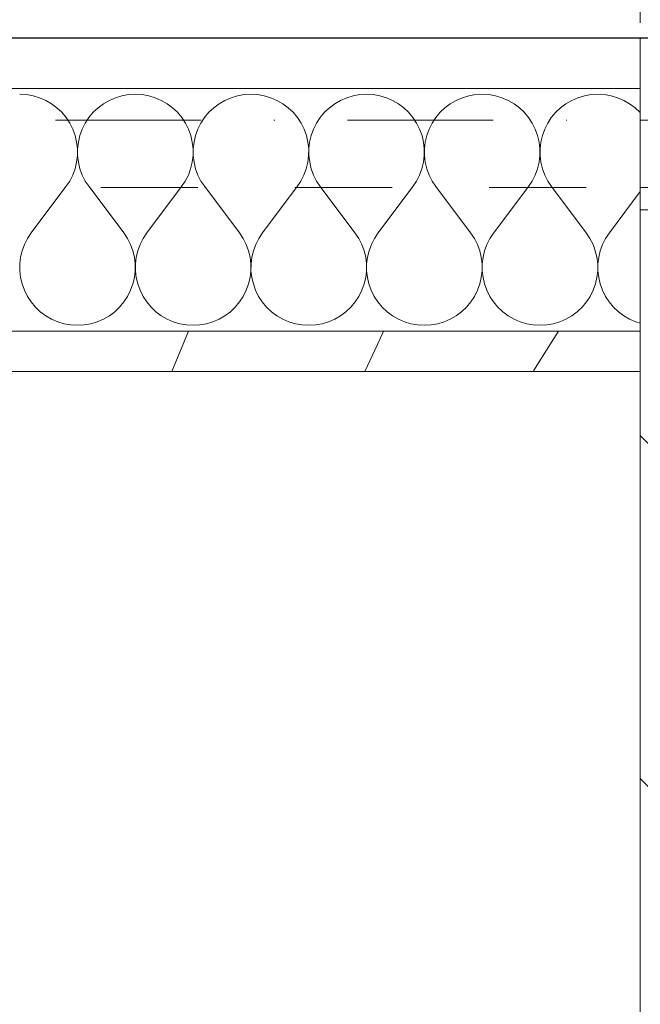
# Model space of a CAD drawing. Extents: x 180 to 4140, y 54 to 2910.
# Tile 9 of 12: x 2858 to 2934, y 2343 to 2465. Entities that reach past the tile are written whole.
import ezdxf
from ezdxf.xclip import XClip

# ---------------------------------------------------------------- set-up
doc = ezdxf.new("R2010")
doc.units = 0
doc.header["$MEASUREMENT"] = 0
doc.header["$XCLIPFRAME"] = 0
for name, pattern in [('Kropki i Kreski', [72, 36, -18, 0, -18]), ('Przerywana', [48, 24, -24]), ('Przerywana gęsta', [18, 12, -6])]:
    doc.linetypes.add(name, pattern=pattern)
for name, color, linetype in [('220-A Ściany', 7, 'Continuous'), ('230-A Ściany działowe', 7, 'Continuous'), ('320-W Umeblowanie', 7, 'Continuous'), ('370-W Ściany projektowane', 7, 'Continuous'), ('460-K Stropy', 7, 'Continuous'), ('820-G Rysunki Obrazki', 7, 'Continuous'), ('850-G Znaczniki przekrój', 7, 'Continuous')]:
    doc.layers.add(name, color=color, linetype=linetype)
pattern_1 = [(135, (1129.13, 2521.408), (21.2132, 21.2132), [])]

# ---------------------------------------------------------------- blocks, each defined once
blk = doc.blocks.new('*X2')
at = {"layer": '370-W Ściany projektowane', "color": 94, "linetype": 'Continuous', "lineweight": 0, "ltscale": 0.5}
for p, q in [((2858.53, 2455.4), (2857.7, 2455.44)), ((2859.35, 2455.25), (2858.53, 2455.4)), ((2860.15, 2455.01), (2859.35, 2455.25)), ((2870.34, 2455.25), (2869.54, 2455.01)), ((2871.16, 2455.4), (2870.34, 2455.25)), ((2871.99, 2455.44), (2871.16, 2455.4)), ((2872.82, 2455.4), (2871.99, 2455.44)), ((2873.64, 2455.25), (2872.82, 2455.4)), ((2874.43, 2455.01), (2873.64, 2455.25)), ((2884.62, 2455.25), (2883.83, 2455.01)), ((2885.44, 2455.4), (2884.62, 2455.25)), ((2886.27, 2455.44), (2885.44, 2455.4)), ((2887.1, 2455.4), (2886.27, 2455.44)), ((2887.92, 2455.25), (2887.1, 2455.4)), ((2888.72, 2455.01), (2887.92, 2455.25)), ((2898.91, 2455.25), (2898.11, 2455.01)), ((2899.73, 2455.4), (2898.91, 2455.25)), ((2900.56, 2455.44), (2899.73, 2455.4)), ((2901.39, 2455.4), (2900.56, 2455.44)), ((2902.21, 2455.25), (2901.39, 2455.4)), ((2903.01, 2455.01), (2902.21, 2455.25)), ((2913.19, 2455.25), (2912.4, 2455.01)), ((2914.01, 2455.4), (2913.19, 2455.25)), ((2914.84, 2455.44), (2914.01, 2455.4)), ((2915.68, 2455.4), (2914.84, 2455.44)), ((2916.49, 2455.25), (2915.68, 2455.4)), ((2917.29, 2455.01), (2916.49, 2455.25)), ((2927.48, 2455.25), (2926.68, 2455.01)), ((2928.3, 2455.4), (2927.48, 2455.25)), ((2929.13, 2455.44), (2928.3, 2455.4)), ((2929.96, 2455.4), (2929.13, 2455.44)), ((2930.78, 2455.25), (2929.96, 2455.4)), ((2931.58, 2455.01), (2930.78, 2455.25)), ((2860.91, 2454.68), (2860.15, 2455.01)), ((2861.63, 2454.26), (2860.91, 2454.68)), ((2862.3, 2453.77), (2861.63, 2454.26)), ((2868.06, 2454.26), (2867.39, 2453.77)), ((2868.78, 2454.68), (2868.06, 2454.26)), ((2869.54, 2455.01), (2868.78, 2454.68)), ((2875.2, 2454.68), (2874.43, 2455.01)), ((2875.92, 2454.26), (2875.2, 2454.68)), ((2876.59, 2453.77), (2875.92, 2454.26)), ((2882.34, 2454.26), (2881.68, 2453.77)), ((2883.06, 2454.68), (2882.34, 2454.26)), ((2883.83, 2455.01), (2883.06, 2454.68)), ((2889.48, 2454.68), (2888.72, 2455.01)), ((2890.2, 2454.26), (2889.48, 2454.68)), ((2890.87, 2453.77), (2890.2, 2454.26)), ((2896.63, 2454.26), (2895.96, 2453.77)), ((2897.35, 2454.68), (2896.63, 2454.26)), ((2898.11, 2455.01), (2897.35, 2454.68)), ((2903.77, 2454.68), (2903.01, 2455.01)), ((2904.49, 2454.26), (2903.77, 2454.68)), ((2905.16, 2453.77), (2904.49, 2454.26)), ((2910.91, 2454.26), (2910.25, 2453.77)), ((2911.63, 2454.68), (2910.91, 2454.26)), ((2912.4, 2455.01), (2911.63, 2454.68)), ((2918.06, 2454.68), (2917.29, 2455.01)), ((2918.78, 2454.26), (2918.06, 2454.68)), ((2919.44, 2453.77), (2918.78, 2454.26)), ((2925.2, 2454.26), (2924.53, 2453.77)), ((2925.92, 2454.68), (2925.2, 2454.26)), ((2926.68, 2455.01), (2925.92, 2454.68)), ((2932.34, 2454.68), (2931.58, 2455.01)), ((2933.06, 2454.26), (2932.34, 2454.68)), ((2933.73, 2453.77), (2933.06, 2454.26)), ((2862.9, 2453.2), (2862.3, 2453.77)), ((2863.44, 2452.56), (2862.9, 2453.2)), ((2866.79, 2453.2), (2866.25, 2452.56)), ((2867.39, 2453.77), (2866.79, 2453.2)), ((2877.19, 2453.2), (2876.59, 2453.77)), ((2877.72, 2452.56), (2877.19, 2453.2)), ((2881.07, 2453.2), (2880.54, 2452.56)), ((2881.68, 2453.77), (2881.07, 2453.2)), ((2891.48, 2453.2), (2890.87, 2453.77)), ((2892.01, 2452.56), (2891.48, 2453.2)), ((2895.36, 2453.2), (2894.82, 2452.56)), ((2895.96, 2453.77), (2895.36, 2453.2)), ((2905.76, 2453.2), (2905.16, 2453.77)), ((2906.29, 2452.56), (2905.76, 2453.2)), ((2909.64, 2453.2), (2909.11, 2452.56)), ((2910.25, 2453.77), (2909.64, 2453.2)), ((2920.05, 2453.2), (2919.44, 2453.77)), ((2920.58, 2452.56), (2920.05, 2453.2)), ((2923.93, 2453.2), (2923.39, 2452.56)), ((2924.53, 2453.77), (2923.93, 2453.2)), ((2934.33, 2453.2), (2933.73, 2453.77)), ((2934.38, 2453.14), (2934.33, 2453.2)), ((2863.89, 2451.86), (2863.44, 2452.56)), ((2864.27, 2451.12), (2863.89, 2451.86)), ((2865.8, 2451.86), (2865.42, 2451.12)), ((2866.25, 2452.56), (2865.8, 2451.86)), ((2878.18, 2451.86), (2877.72, 2452.56)), ((2878.55, 2451.12), (2878.18, 2451.86)), ((2880.08, 2451.86), (2879.71, 2451.12)), ((2880.54, 2452.56), (2880.08, 2451.86)), ((2892.47, 2451.86), (2892.01, 2452.56)), ((2892.84, 2451.12), (2892.47, 2451.86)), ((2894.37, 2451.86), (2894, 2451.12)), ((2894.82, 2452.56), (2894.37, 2451.86)), ((2906.75, 2451.86), (2906.29, 2452.56)), ((2907.12, 2451.12), (2906.75, 2451.86)), ((2908.65, 2451.86), (2908.28, 2451.12)), ((2909.11, 2452.56), (2908.65, 2451.86)), ((2921.04, 2451.86), (2920.58, 2452.56)), ((2921.41, 2451.12), (2921.04, 2451.86)), ((2922.94, 2451.86), (2922.57, 2451.12)), ((2923.39, 2452.56), (2922.94, 2451.86)), ((2864.55, 2450.34), (2864.27, 2451.12)), ((2864.74, 2449.53), (2864.55, 2450.34)), ((2865.14, 2450.34), (2864.95, 2449.53)), ((2865.42, 2451.12), (2865.14, 2450.34)), ((2878.83, 2450.34), (2878.55, 2451.12)), ((2879.02, 2449.53), (2878.83, 2450.34)), ((2879.43, 2450.34), (2879.24, 2449.53)), ((2879.71, 2451.12), (2879.43, 2450.34)), ((2893.12, 2450.34), (2892.84, 2451.12)), ((2893.31, 2449.53), (2893.12, 2450.34)), ((2893.71, 2450.34), (2893.52, 2449.53)), ((2894, 2451.12), (2893.71, 2450.34)), ((2907.41, 2450.34), (2907.12, 2451.12)), ((2907.6, 2449.53), (2907.41, 2450.34)), ((2908, 2450.34), (2907.81, 2449.53)), ((2908.28, 2451.12), (2908, 2450.34)), ((2921.69, 2450.34), (2921.41, 2451.12)), ((2921.88, 2449.53), (2921.69, 2450.34)), ((2922.28, 2450.34), (2922.09, 2449.53)), ((2922.57, 2451.12), (2922.28, 2450.34)), ((2864.83, 2448.7), (2864.74, 2449.53)), ((2864.95, 2449.53), (2864.86, 2448.7)), ((2879.12, 2448.7), (2879.02, 2449.53)), ((2879.24, 2449.53), (2879.14, 2448.7)), ((2893.41, 2448.7), (2893.31, 2449.53)), ((2893.52, 2449.53), (2893.43, 2448.7)), ((2907.69, 2448.7), (2907.6, 2449.53)), ((2907.81, 2449.53), (2907.71, 2448.7)), ((2921.98, 2448.7), (2921.88, 2449.53)), ((2922.09, 2449.53), (2922, 2448.7)), ((2864.73, 2447.04), (2864.83, 2447.87)), ((2864.83, 2447.87), (2864.83, 2448.7)), ((2864.86, 2448.7), (2864.86, 2447.87)), ((2864.86, 2447.87), (2864.96, 2447.04)), ((2879.02, 2447.04), (2879.12, 2447.87)), ((2879.12, 2447.87), (2879.12, 2448.7)), ((2879.14, 2448.7), (2879.14, 2447.87)), ((2879.14, 2447.87), (2879.24, 2447.04)), ((2893.3, 2447.04), (2893.4, 2447.87)), ((2893.4, 2447.87), (2893.41, 2448.7)), ((2893.43, 2448.7), (2893.43, 2447.87)), ((2893.43, 2447.87), (2893.53, 2447.04)), ((2907.59, 2447.04), (2907.69, 2447.87)), ((2907.69, 2447.87), (2907.69, 2448.7)), ((2907.71, 2448.7), (2907.72, 2447.87)), ((2907.72, 2447.87), (2907.81, 2447.04)), ((2921.88, 2447.04), (2921.97, 2447.87)), ((2921.97, 2447.87), (2921.98, 2448.7)), ((2922, 2448.7), (2922, 2447.87)), ((2922, 2447.87), (2922.1, 2447.04)), ((2864.54, 2446.23), (2864.73, 2447.04)), ((2864.96, 2447.04), (2865.15, 2446.23)), ((2878.82, 2446.23), (2879.02, 2447.04)), ((2879.24, 2447.04), (2879.44, 2446.23)), ((2893.11, 2446.23), (2893.3, 2447.04)), ((2893.53, 2447.04), (2893.72, 2446.23)), ((2907.4, 2446.23), (2907.59, 2447.04)), ((2907.81, 2447.04), (2908.01, 2446.23)), ((2921.68, 2446.23), (2921.88, 2447.04)), ((2922.1, 2447.04), (2922.29, 2446.23)), ((2863.88, 2444.71), (2864.25, 2445.45)), ((2864.25, 2445.45), (2864.54, 2446.23)), ((2865.15, 2446.23), (2865.44, 2445.45)), ((2865.44, 2445.45), (2865.81, 2444.71)), ((2878.16, 2444.71), (2878.54, 2445.45)), ((2878.54, 2445.45), (2878.82, 2446.23)), ((2879.44, 2446.23), (2879.72, 2445.45)), ((2879.72, 2445.45), (2880.1, 2444.71)), ((2892.45, 2444.71), (2892.82, 2445.45)), ((2892.82, 2445.45), (2893.11, 2446.23)), ((2893.72, 2446.23), (2894.01, 2445.45)), ((2894.01, 2445.45), (2894.39, 2444.71)), ((2906.73, 2444.71), (2907.11, 2445.45)), ((2907.11, 2445.45), (2907.4, 2446.23)), ((2908.01, 2446.23), (2908.3, 2445.45)), ((2908.3, 2445.45), (2908.67, 2444.71)), ((2921.02, 2444.71), (2921.39, 2445.45)), ((2921.39, 2445.45), (2921.68, 2446.23)), ((2922.29, 2446.23), (2922.58, 2445.45)), ((2922.58, 2445.45), (2922.96, 2444.71)), ((2863.42, 2444.02), (2863.88, 2444.71)), ((2865.81, 2444.71), (2866.27, 2444.02)), ((2877.7, 2444.02), (2878.16, 2444.71)), ((2880.1, 2444.71), (2880.56, 2444.02)), ((2891.99, 2444.02), (2892.45, 2444.71)), ((2894.39, 2444.71), (2894.84, 2444.02)), ((2906.27, 2444.02), (2906.73, 2444.71)), ((2908.67, 2444.71), (2909.13, 2444.02)), ((2920.56, 2444.02), (2921.02, 2444.71)), ((2922.96, 2444.71), (2923.42, 2444.02)), ((2859.13, 2438.3), (2863.42, 2444.02)), ((2870.56, 2438.3), (2866.27, 2444.02)), ((2873.42, 2438.3), (2877.7, 2444.02)), ((2884.84, 2438.3), (2880.56, 2444.02)), ((2887.7, 2438.3), (2891.99, 2444.02)), ((2899.13, 2438.3), (2894.84, 2444.02)), ((2901.99, 2438.3), (2906.27, 2444.02)), ((2913.42, 2438.3), (2909.13, 2444.02)), ((2916.27, 2438.3), (2920.56, 2444.02)), ((2927.7, 2438.3), (2923.42, 2444.02)), ((2930.56, 2438.3), (2934.38, 2443.4)), ((2859.13, 2438.3), (2858.67, 2437.61)), ((2871.02, 2437.61), (2870.56, 2438.3)), ((2873.42, 2438.3), (2872.96, 2437.61)), ((2885.3, 2437.61), (2884.84, 2438.3)), ((2887.7, 2438.3), (2887.24, 2437.61)), ((2899.59, 2437.61), (2899.13, 2438.3)), ((2901.99, 2438.3), (2901.53, 2437.61)), ((2913.88, 2437.61), (2913.42, 2438.3)), ((2916.27, 2438.3), (2915.81, 2437.61)), ((2928.16, 2437.61), (2927.7, 2438.3)), ((2930.56, 2438.3), (2930.1, 2437.61)), ((2858.3, 2436.87), (2858.01, 2436.08)), ((2858.67, 2437.61), (2858.3, 2436.87)), ((2871.39, 2436.87), (2871.02, 2437.61)), ((2871.68, 2436.08), (2871.39, 2436.87)), ((2872.58, 2436.87), (2872.29, 2436.08)), ((2872.96, 2437.61), (2872.58, 2436.87)), ((2885.68, 2436.87), (2885.3, 2437.61)), ((2885.97, 2436.08), (2885.68, 2436.87)), ((2886.87, 2436.87), (2886.58, 2436.08)), ((2887.24, 2437.61), (2886.87, 2436.87)), ((2899.97, 2436.87), (2899.59, 2437.61)), ((2900.25, 2436.08), (2899.97, 2436.87)), ((2901.15, 2436.87), (2900.87, 2436.08)), ((2901.53, 2437.61), (2901.15, 2436.87)), ((2914.25, 2436.87), (2913.88, 2437.61)), ((2914.54, 2436.08), (2914.25, 2436.87)), ((2915.44, 2436.87), (2915.15, 2436.08)), ((2915.81, 2437.61), (2915.44, 2436.87)), ((2928.54, 2436.87), (2928.16, 2437.61)), ((2928.82, 2436.08), (2928.54, 2436.87)), ((2929.72, 2436.87), (2929.44, 2436.08)), ((2930.1, 2437.61), (2929.72, 2436.87)), ((2858.01, 2436.08), (2857.81, 2435.28)), ((2871.88, 2435.28), (2871.68, 2436.08)), ((2872.29, 2436.08), (2872.1, 2435.28)), ((2886.16, 2435.28), (2885.97, 2436.08)), ((2886.58, 2436.08), (2886.39, 2435.28)), ((2900.45, 2435.28), (2900.25, 2436.08)), ((2900.87, 2436.08), (2900.67, 2435.28)), ((2914.73, 2435.28), (2914.54, 2436.08)), ((2915.15, 2436.08), (2914.96, 2435.28)), ((2929.02, 2435.28), (2928.82, 2436.08)), ((2929.44, 2436.08), (2929.24, 2435.28)), ((2857.72, 2434.45), (2857.71, 2433.62)), ((2857.81, 2435.28), (2857.72, 2434.45)), ((2871.97, 2434.45), (2871.88, 2435.28)), ((2871.98, 2433.62), (2871.97, 2434.45)), ((2872.1, 2435.28), (2872, 2434.45)), ((2872, 2434.45), (2872, 2433.62)), ((2886.26, 2434.45), (2886.16, 2435.28)), ((2886.26, 2433.62), (2886.26, 2434.45)), ((2886.29, 2434.45), (2886.28, 2433.62)), ((2886.39, 2435.28), (2886.29, 2434.45)), ((2900.55, 2434.45), (2900.45, 2435.28)), ((2900.55, 2433.62), (2900.55, 2434.45)), ((2900.67, 2435.28), (2900.57, 2434.45)), ((2900.57, 2434.45), (2900.57, 2433.62)), ((2914.83, 2434.45), (2914.73, 2435.28)), ((2914.83, 2433.62), (2914.83, 2434.45)), ((2914.96, 2435.28), (2914.86, 2434.45)), ((2914.86, 2434.45), (2914.86, 2433.62)), ((2929.12, 2434.45), (2929.02, 2435.28)), ((2929.12, 2433.62), (2929.12, 2434.45)), ((2929.24, 2435.28), (2929.14, 2434.45)), ((2929.14, 2434.45), (2929.14, 2433.62)), ((2857.71, 2433.62), (2857.81, 2432.79)), ((2871.88, 2432.79), (2871.98, 2433.62)), ((2872, 2433.62), (2872.09, 2432.79)), ((2886.17, 2432.79), (2886.26, 2433.62)), ((2886.28, 2433.62), (2886.38, 2432.79)), ((2900.45, 2432.79), (2900.55, 2433.62)), ((2900.57, 2433.62), (2900.66, 2432.79)), ((2914.74, 2432.79), (2914.83, 2433.62)), ((2914.86, 2433.62), (2914.95, 2432.79)), ((2929.02, 2432.79), (2929.12, 2433.62)), ((2929.14, 2433.62), (2929.24, 2432.79)), ((2857.81, 2432.79), (2858, 2431.98)), ((2858, 2431.98), (2858.28, 2431.2)), ((2871.41, 2431.2), (2871.69, 2431.98)), ((2871.69, 2431.98), (2871.88, 2432.79)), ((2872.09, 2432.79), (2872.28, 2431.98)), ((2872.28, 2431.98), (2872.57, 2431.2)), ((2885.69, 2431.2), (2885.98, 2431.98)), ((2885.98, 2431.98), (2886.17, 2432.79)), ((2886.38, 2432.79), (2886.57, 2431.98)), ((2886.57, 2431.98), (2886.85, 2431.2)), ((2899.98, 2431.2), (2900.26, 2431.98)), ((2900.26, 2431.98), (2900.45, 2432.79)), ((2900.66, 2432.79), (2900.85, 2431.98)), ((2900.85, 2431.98), (2901.14, 2431.2)), ((2914.27, 2431.2), (2914.55, 2431.98)), ((2914.55, 2431.98), (2914.74, 2432.79)), ((2914.95, 2432.79), (2915.14, 2431.98)), ((2915.14, 2431.98), (2915.42, 2431.2)), ((2928.55, 2431.2), (2928.83, 2431.98)), ((2928.83, 2431.98), (2929.02, 2432.79)), ((2929.24, 2432.79), (2929.43, 2431.98)), ((2929.43, 2431.98), (2929.71, 2431.2)), ((2858.28, 2431.2), (2858.65, 2430.45)), ((2871.04, 2430.45), (2871.41, 2431.2)), ((2872.57, 2431.2), (2872.94, 2430.45)), ((2885.32, 2430.45), (2885.69, 2431.2)), ((2886.85, 2431.2), (2887.22, 2430.45)), ((2899.61, 2430.45), (2899.98, 2431.2)), ((2901.14, 2431.2), (2901.51, 2430.45)), ((2913.89, 2430.45), (2914.27, 2431.2)), ((2915.42, 2431.2), (2915.8, 2430.45)), ((2928.18, 2430.45), (2928.55, 2431.2)), ((2929.71, 2431.2), (2930.08, 2430.45)), ((2858.65, 2430.45), (2859.11, 2429.76)), ((2859.11, 2429.76), (2859.64, 2429.12)), ((2870.05, 2429.12), (2870.58, 2429.76)), ((2870.58, 2429.76), (2871.04, 2430.45)), ((2872.94, 2430.45), (2873.39, 2429.76)), ((2873.39, 2429.76), (2873.93, 2429.12)), ((2884.33, 2429.12), (2884.87, 2429.76)), ((2884.87, 2429.76), (2885.32, 2430.45)), ((2887.22, 2430.45), (2887.68, 2429.76)), ((2887.68, 2429.76), (2888.21, 2429.12)), ((2898.62, 2429.12), (2899.15, 2429.76)), ((2899.15, 2429.76), (2899.61, 2430.45)), ((2901.51, 2430.45), (2901.97, 2429.76)), ((2901.97, 2429.76), (2902.5, 2429.12)), ((2912.9, 2429.12), (2913.44, 2429.76)), ((2913.44, 2429.76), (2913.89, 2430.45)), ((2915.8, 2430.45), (2916.25, 2429.76)), ((2916.25, 2429.76), (2916.79, 2429.12)), ((2927.19, 2429.12), (2927.72, 2429.76)), ((2927.72, 2429.76), (2928.18, 2430.45)), ((2930.08, 2430.45), (2930.54, 2429.76)), ((2930.54, 2429.76), (2931.07, 2429.12)), ((2859.64, 2429.12), (2860.25, 2428.55)), ((2860.25, 2428.55), (2860.91, 2428.05)), ((2868.78, 2428.05), (2869.44, 2428.55)), ((2869.44, 2428.55), (2870.05, 2429.12)), ((2873.93, 2429.12), (2874.53, 2428.55)), ((2874.53, 2428.55), (2875.2, 2428.05)), ((2883.06, 2428.05), (2883.73, 2428.55)), ((2883.73, 2428.55), (2884.33, 2429.12)), ((2888.21, 2429.12), (2888.82, 2428.55)), ((2888.82, 2428.55), (2889.49, 2428.05)), ((2897.35, 2428.05), (2898.01, 2428.55)), ((2898.01, 2428.55), (2898.62, 2429.12)), ((2902.5, 2429.12), (2903.1, 2428.55)), ((2903.1, 2428.55), (2903.77, 2428.05)), ((2911.63, 2428.05), (2912.3, 2428.55)), ((2912.3, 2428.55), (2912.9, 2429.12)), ((2916.79, 2429.12), (2917.39, 2428.55)), ((2917.39, 2428.55), (2918.06, 2428.05)), ((2925.92, 2428.05), (2926.59, 2428.55)), ((2926.59, 2428.55), (2927.19, 2429.12)), ((2931.07, 2429.12), (2931.68, 2428.55)), ((2931.68, 2428.55), (2932.34, 2428.05)), ((2860.91, 2428.05), (2861.63, 2427.63)), ((2861.63, 2427.63), (2862.4, 2427.3)), ((2862.4, 2427.3), (2863.19, 2427.07)), ((2866.49, 2427.07), (2867.29, 2427.3)), ((2867.29, 2427.3), (2868.06, 2427.63)), ((2868.06, 2427.63), (2868.78, 2428.05)), ((2875.2, 2428.05), (2875.92, 2427.63)), ((2875.92, 2427.63), (2876.68, 2427.3)), ((2876.68, 2427.3), (2877.48, 2427.07)), ((2880.78, 2427.07), (2881.58, 2427.3)), ((2881.58, 2427.3), (2882.34, 2427.63)), ((2882.34, 2427.63), (2883.06, 2428.05)), ((2889.49, 2428.05), (2890.21, 2427.63)), ((2890.21, 2427.63), (2890.97, 2427.3)), ((2890.97, 2427.3), (2891.77, 2427.07)), ((2895.07, 2427.07), (2895.86, 2427.3)), ((2895.86, 2427.3), (2896.63, 2427.63)), ((2896.63, 2427.63), (2897.35, 2428.05)), ((2903.77, 2428.05), (2904.49, 2427.63)), ((2904.49, 2427.63), (2905.26, 2427.3)), ((2905.26, 2427.3), (2906.05, 2427.07)), ((2909.35, 2427.07), (2910.15, 2427.3)), ((2910.15, 2427.3), (2910.91, 2427.63)), ((2910.91, 2427.63), (2911.63, 2428.05)), ((2918.06, 2428.05), (2918.78, 2427.63)), ((2918.78, 2427.63), (2919.54, 2427.3)), ((2919.54, 2427.3), (2920.34, 2427.07)), ((2923.64, 2427.07), (2924.43, 2427.3)), ((2924.43, 2427.3), (2925.2, 2427.63)), ((2925.2, 2427.63), (2925.92, 2428.05)), ((2932.34, 2428.05), (2933.06, 2427.63)), ((2933.06, 2427.63), (2933.83, 2427.3)), ((2933.83, 2427.3), (2934.38, 2427.14)), ((2863.19, 2427.07), (2864.01, 2426.92)), ((2864.01, 2426.92), (2864.84, 2426.87)), ((2864.84, 2426.87), (2865.68, 2426.92)), ((2865.68, 2426.92), (2866.49, 2427.07)), ((2877.48, 2427.07), (2878.3, 2426.92)), ((2878.3, 2426.92), (2879.13, 2426.87)), ((2879.13, 2426.87), (2879.96, 2426.92)), ((2879.96, 2426.92), (2880.78, 2427.07)), ((2891.77, 2427.07), (2892.59, 2426.92)), ((2892.59, 2426.92), (2893.42, 2426.87)), ((2893.42, 2426.87), (2894.25, 2426.92)), ((2894.25, 2426.92), (2895.07, 2427.07)), ((2906.05, 2427.07), (2906.87, 2426.92)), ((2906.87, 2426.92), (2907.7, 2426.87)), ((2907.7, 2426.87), (2908.53, 2426.92)), ((2908.53, 2426.92), (2909.35, 2427.07)), ((2920.34, 2427.07), (2921.16, 2426.92)), ((2921.16, 2426.92), (2921.99, 2426.87)), ((2921.99, 2426.87), (2922.82, 2426.92)), ((2922.82, 2426.92), (2923.64, 2427.07))]:
    blk.add_line(p, q, dxfattribs=at)
blk = doc.blocks.new('*X3')
at = {"layer": '320-W Umeblowanie', "color": 94, "linetype": 'Continuous', "lineweight": 0, "ltscale": 0.5}
for p, q in [((2878.55, 2426.16), (2876.51, 2421.16)), ((2902.67, 2426.16), (2901.92, 2424.5)), ((2923.69, 2425.22), (2924.29, 2426.16)), ((2921.2, 2421.26), (2923.69, 2425.22)), ((2901.92, 2424.5), (2900.36, 2421.16))]:
    blk.add_line(p, q, dxfattribs=at)
blk = doc.blocks.new('Rysunek_1_1', base_point=(1129.13, 2521.41))
at = {"layer": '220-A Ściany', "linetype": 'Continuous', "lineweight": 13}
h = blk.add_hatch(dxfattribs=at)
h.set_pattern_fill('Ściany_istniejące_0001', color=8, style=0, pattern_type=2)
h.set_pattern_definition(pattern_1)
h.paths.add_polyline_path([(2934.38, 2443.91), (2941.88, 2441.59), (2941.88, 2443.91)])
h = blk.add_hatch(dxfattribs=at)
h.set_pattern_fill('Ściany_istniejące_0001', color=8, style=0, pattern_type=2)
h.set_pattern_definition(pattern_1)
h.paths.add_polyline_path([(2934.38, 2436.41), (2941.88, 2436.41), (2941.88, 2441.59), (2934.38, 2443.91)])
h = blk.add_hatch(dxfattribs=at)
h.set_pattern_fill('Ściany_istniejące_0001', color=8, style=0, pattern_type=2)
h.set_pattern_definition(pattern_1)
h.paths.add_polyline_path([(2934.38, 2436.41), (2934.38, 1586.36), (2941.88, 1586.36), (2941.88, 2436.41)])
at = {"layer": '370-W Ściany projektowane', "linetype": 'Continuous', "lineweight": 0}
h = blk.add_hatch(dxfattribs=at)
h.set_pattern_fill('Gips_0001', color=94, style=0, pattern_type=2)
h.set_pattern_definition([(0, (1129.13, 2521.408), (0, 37.5), [0, -37.5])])
h.paths.add_polyline_path([(2934.38, 2462.41), (2615.38, 2462.41), (2615.38, 2456.16), (2934.38, 2456.16)])
at = {"layer": '220-A Ściany', "color": 7, "linetype": 'Continuous', "lineweight": 13, "ltscale": 0.5, "flags": 128}
blk.add_lwpolyline([(2934.38, 2443.91), (2934.38, 1586.36)], dxfattribs=at)
at = {"layer": '230-A Ściany działowe', "color": 7, "linetype": 'Continuous', "lineweight": 13, "ltscale": 0.5, "flags": 128}
blk.add_lwpolyline([(2934.38, 2443.91), (2941.88, 2443.91)], dxfattribs=at)
at = {"layer": '320-W Umeblowanie', "color": 94, "linetype": 'Continuous', "lineweight": 0, "ltscale": 0.5, "flags": 128}
blk.add_lwpolyline([(1660.56, 2593.91), (1660.56, 2421.16), (2615.38, 2421.16), (2615.38, 2462.37), (3084.38, 2462.37), (3084.38, 2593.91)], close=True, dxfattribs=at)
at = {"layer": '320-W Umeblowanie', "color": 94, "linetype": 'Przerywana gęsta', "lineweight": 0, "ltscale": 0.5, "flags": 128}
for points in [[(1804.24, 2543.91), (1804.24, 2421.16), (2934.38, 2421.16), (2934.38, 2543.91)], [(2934.38, 2421.16), (2625.38, 2421.16), (2625.38, 1701.16), (2934.38, 1701.16)], [(2934.38, 2421.16), (2772.52, 2421.16), (2772.52, 2021.16), (2934.38, 2021.16)], [(2934.38, 2421.16), (2772.52, 2421.16), (2772.52, 1701.16), (2934.38, 1701.16)], [(2934.38, 2421.16), (2772.52, 2421.16), (2772.52, 1701.16), (2934.38, 1701.16)], [(2934.38, 2421.16), (2772.52, 2421.16), (2772.52, 2026.16), (2934.38, 2026.16)]]:
    blk.add_lwpolyline(points, close=True, dxfattribs=at)
at = {"layer": '320-W Umeblowanie', "color": 94, "linetype": 'Continuous', "lineweight": 0, "ltscale": 0.5, "flags": 128}
for points in [[(3225.46, 2462.41), (2934.38, 2462.41)], [(2934.38, 2462.41), (2934.38, 2456.16)], [(2934.38, 2456.16), (2934.38, 2441.16)], [(2934.38, 2441.16), (3225.46, 2441.16)], [(2934.38, 2426.16), (2615.38, 2426.16)], [(2934.38, 2421.16), (2934.38, 2426.16)], [(2615.38, 2421.16), (2934.38, 2421.16)]]:
    blk.add_lwpolyline(points, dxfattribs=at)
at = {"layer": '370-W Ściany projektowane', "color": 94, "linetype": 'Continuous', "lineweight": 0, "ltscale": 0.5}
blk.add_line((2934.38, 2456.16), (2615.38, 2456.16), dxfattribs=at)
at = {"layer": '370-W Ściany projektowane', "color": 94, "linetype": 'Continuous', "lineweight": 0, "ltscale": 0.5, "flags": 128}
for points in [[(2934.38, 2462.41), (2615.38, 2462.41)], [(2934.38, 2456.16), (2934.38, 2462.41)], [(2934.38, 2426.16), (2934.38, 2456.16)], [(2615.38, 2426.16), (2934.38, 2426.16)]]:
    blk.add_lwpolyline(points, dxfattribs=at)
at = {"layer": '460-K Stropy', "color": 7, "linetype": 'Przerywana', "lineweight": 13, "ltscale": 0.5, "flags": 128}
blk.add_lwpolyline([(2649.38, 2849.58), (2649.38, 2443.91), (2949.38, 2443.91), (3225.46, 2443.91)], dxfattribs=at)
at = {"layer": '460-K Stropy', "color": 94, "linetype": 'Przerywana', "lineweight": 0, "ltscale": 0.5, "flags": 128}
blk.add_lwpolyline([(2610.36, 538.91), (2934.38, 538.91), (2934.38, 2462.41), (2610.36, 2462.41)], close=True, dxfattribs=at)
at = {"layer": '460-K Stropy', "color": 7, "linetype": 'Continuous', "lineweight": 13, "ltscale": 0.5, "flags": 128}
blk.add_lwpolyline([(3225.46, 2443.91), (2934.38, 2443.91), (2934.38, 538.91), (3113.68, 538.91)], dxfattribs=at)
at = {"layer": '850-G Znaczniki przekrój', "color": 7, "linetype": 'Kropki i Kreski', "lineweight": 13, "ltscale": 0.5}
blk.add_line((2609.41, 2452.24), (3225.46, 2452.24), dxfattribs=at)
at = {"color": 7, "linetype": 'Continuous', "lineweight": 13, "ltscale": 0.5}
for name in ['*X2', '*X3']:
    blk.add_blockref(name, (0, 0), dxfattribs=at)

msp = doc.modelspace()

# ---------------------------------------------------------------- block references
at = {"layer": '820-G Rysunki Obrazki', "color": 7, "linetype": 'Continuous', "lineweight": 13, "ltscale": 0.1}
ref = msp.add_blockref('Rysunek_1_1', (1129.13, 2521.41), dxfattribs=at)
XClip(ref).set_block_clipping_path([(216.0832654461, 125.6679593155), (3065.1539010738, 125.6679593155), (3065.1539010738, 275.8400681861), (3113.6815084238, 275.8400681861), (3113.6815084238, 2408.3642623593), (3225.4579691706, 2408.3642623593), (3225.4579691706, 2849.5810302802), (216.0832654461, 2849.5810302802)])

doc.saveas('drawing.dxf')
